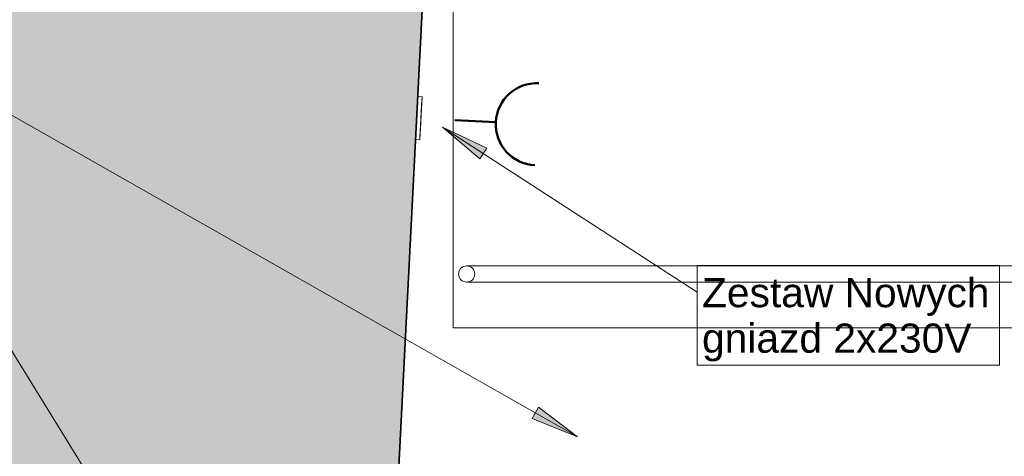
# Model space of a CAD drawing. Header units: centimetres. Extents: x -1109 to 217, y 2044 to 2913.
# Tile 5 of 36: x -867 to -685, y 2480 to 2561. Entities that reach past the tile are written whole.
import ezdxf

# ---------------------------------------------------------------- set-up
doc = ezdxf.new("R2010")
doc.units = ezdxf.units.CM
for name, color, linetype, lineweight in [('Meble-1', 9, 'Continuous', 18), ('Notatki tekstowe', 130, 'Continuous', 9), ('Notatki tekstowe-1', 7, 'Continuous', 9), ('Osprzęt elektryczny', 7, 'Continuous', 18), ('Symbol gniazda-1', 1, 'Continuous', 50), ('Wzór cięcia-1', 10, 'Continuous', 18), ('Ściany-1', 253, 'Continuous', 35)]:
    doc.layers.add(name, color=color, linetype=linetype, lineweight=lineweight)
doc.styles.add('Arial', font='arial.ttf', dxfattribs={"height": 5.4})

# ---------------------------------------------------------------- blocks, each defined once
blk = doc.blocks.new('F04148_EN_Teacher-Desk - Gray with Green-888308-Wytyczne elektryczne')
at = {"layer": 'Meble-1'}
for p, q in [((60, 40), (-60, 40)), ((-60, 40), (-60, -40)), ((-60, -40), (-60, 40)), ((-60, 40), (60, 40)), ((60, -40), (60, 40)), ((60, 40), (60, -40)), ((45.5, 31.5), (-45.5, 31.5)), ((-45.5, 28.5), (45.5, 28.5)), ((45.5, -28.5), (-45.5, -28.5)), ((-45.5, -31.5), (45.5, -31.5)), ((-60, -40), (60, -40)), ((60, -40), (-60, -40))]:
    blk.add_line(p, q, dxfattribs=at)
at = {"layer": 'Meble-1', "flags": 128}
for points in [[(-45.5, 31.5), (-47.67, 31.5), (-49.76, 31.5), (-51.72, 31.5), (-53.47, 31.5), (-54.96, 31.5), (-56.14, 31.5), (-56.96, 31.5), (-57.42, 31.5), (-57.5, 31.5)], [(57.5, 31.5), (57.3, 31.5), (56.72, 31.5), (55.76, 31.5), (54.47, 31.5), (52.89, 31.5), (51.06, 31.5), (49.05, 31.5), (46.92, 31.5), (45.5, 31.5)], [(-57.5, 28.5), (-57.3, 28.5), (-56.72, 28.5), (-55.76, 28.5), (-54.47, 28.5), (-52.89, 28.5), (-51.06, 28.5), (-49.05, 28.5), (-46.92, 28.5), (-45.5, 28.5)], [(45.5, 28.5), (47.67, 28.5), (49.76, 28.5), (51.72, 28.5), (53.47, 28.5), (54.96, 28.5), (56.14, 28.5), (56.96, 28.5), (57.42, 28.5), (57.5, 28.5)], [(-45.5, -28.5), (-47.67, -28.5), (-49.76, -28.5), (-51.72, -28.5), (-53.47, -28.5), (-54.96, -28.5), (-56.14, -28.5), (-56.96, -28.5), (-57.42, -28.5), (-57.5, -28.5)], [(57.5, -28.5), (57.3, -28.5), (56.72, -28.5), (55.76, -28.5), (54.47, -28.5), (52.89, -28.5), (51.06, -28.5), (49.05, -28.5), (46.92, -28.5), (45.5, -28.5)], [(-57.5, -31.5), (-57.3, -31.5), (-56.72, -31.5), (-55.76, -31.5), (-54.47, -31.5), (-52.89, -31.5), (-51.06, -31.5), (-49.05, -31.5), (-46.92, -31.5), (-45.5, -31.5)], [(45.5, -31.5), (47.67, -31.5), (49.76, -31.5), (51.72, -31.5), (53.47, -31.5), (54.96, -31.5), (56.14, -31.5), (56.96, -31.5), (57.42, -31.5), (57.5, -31.5)]]:
    blk.add_lwpolyline(points, dxfattribs=at)
at = {"layer": 'Meble-1'}
for centre, start, end in [((-57.5, 30), 90, 270), ((-57.5, 30), 0, 180), ((-57.5, 30), 0, 180), ((-57.5, 30), 270, 90), ((57.5, 30), 90, 270), ((57.5, 30), 0, 180), ((57.5, 30), 0, 180), ((57.5, 30), 270, 90), ((-57.5, 30), 180, 360), ((-57.5, 30), 180, 360), ((57.5, 30), 180, 360), ((57.5, 30), 180, 360), ((-57.5, -30), 90, 270), ((-57.5, -30), 0, 180), ((-57.5, -30), 0, 180), ((-57.5, -30), 270, 90), ((57.5, -30), 90, 270), ((57.5, -30), 0, 180), ((57.5, -30), 0, 180), ((57.5, -30), 270, 90), ((-57.5, -30), 180, 360), ((-57.5, -30), 180, 360), ((57.5, -30), 180, 360), ((57.5, -30), 180, 360)]:
    blk.add_arc(centre, 1.5, start, end, dxfattribs=at)
blk = doc.blocks.new('TD_gniazda_wlaczniki_r01 - Gniazdo_wtykowe-V2-Wytyczne elektryczne')
at = {"layer": 'Osprzęt elektryczny'}
for p, q in [((-397.02, 2462.08), (-397.02, 2470.08)), ((-397.02, 2470.08), (-397.02, 2462.08)), ((-396.22, 2470.08), (-397.02, 2470.08)), ((-396.22, 2470.08), (-397.02, 2470.08)), ((-397.02, 2462.51), (-397.02, 2469.65)), ((-397.02, 2469.65), (-397.02, 2462.51)), ((-396.22, 2462.08), (-396.22, 2470.08)), ((-396.22, 2470.08), (-396.22, 2462.08)), ((-397.02, 2468.08), (-397.02, 2464.08)), ((-397.02, 2466.73), (-397.02, 2467.33)), ((-397.02, 2466.28), (-397.02, 2465.88)), ((-397.02, 2466.28), (-397.02, 2465.88)), ((-397.02, 2465.43), (-397.02, 2464.83)), ((-397.02, 2462.08), (-396.22, 2462.08)), ((-396.22, 2462.08), (-397.02, 2462.08))]:
    blk.add_line(p, q, dxfattribs=at)
at = {"layer": 'Symbol gniazda-1'}
blk.add_line((-403.3, 2466.08), (-410.9, 2466.08), dxfattribs=at)
blk.add_arc((-418.5, 2466.08), 7.6, 270, 90, dxfattribs=at)

msp = doc.modelspace()

# ---------------------------------------------------------------- hatches: boundary and pattern name
at = {"layer": 'Notatki tekstowe-1'}
for points in [[(-788.63, 2541.24), (-781.73, 2535.35), (-780.44, 2537.33)], [(-763.65, 2483.86), (-770.89, 2489.33), (-772.06, 2487.27)]]:
    msp.add_hatch(color=256, dxfattribs=at).paths.add_polyline_path(points)
at = {"layer": 'Wzór cięcia-1'}
msp.add_hatch(color=256, dxfattribs=at).paths.add_polyline_path([(-819.03, 2044.08), (-786.31, 2682.08), (-883.15, 2682.08), (-915.87, 2044.08)])

# ---------------------------------------------------------------- linework, layer by layer
at = {"layer": 'Notatki tekstowe'}
for p, q in [((-737.75, 2287.94), (-909.93, 2567)), ((-763.65, 2483.86), (-909.93, 2567)), ((-788.63, 2541.24), (-781.73, 2535.35)), ((-780.44, 2537.33), (-788.63, 2541.24)), ((-788.63, 2541.24), (-741.48, 2510.66)), ((-781.73, 2535.35), (-780.44, 2537.33)), ((-770.89, 2489.33), (-772.06, 2487.27)), ((-763.65, 2483.86), (-770.89, 2489.33)), ((-772.06, 2487.27), (-763.65, 2483.86))]:
    msp.add_line(p, q, dxfattribs=at)
at = {"layer": 'Notatki tekstowe', "flags": 128}
msp.add_lwpolyline([(-741.48, 2515.6), (-685.47, 2515.6), (-685.47, 2497.12), (-741.48, 2497.12)], close=True, dxfattribs=at)
at = {"layer": 'Ściany-1'}
msp.add_line((-803.54, 2346.08), (-786.31, 2682.08), dxfattribs=at)

# ---------------------------------------------------------------- block references
at = {"layer": 'Meble-1', "rotation": 180}
msp.add_blockref('F04148_EN_Teacher-Desk - Gray with Green-888308-Wytyczne elektryczne', (-726.68, 2544.02), dxfattribs=at)
at = {"layer": 'Symbol gniazda-1', "rotation": 177.0640997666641}
msp.add_blockref('TD_gniazda_wlaczniki_r01 - Gniazdo_wtykowe-V2-Wytyczne elektryczne', (-1062.83, 5026.05), dxfattribs=at)

# ---------------------------------------------------------------- texts
at = {"layer": 'Notatki tekstowe-1', "insert": (-740.58, 2513.27), "char_height": 5.4, "width": 54.18, "attachment_point": 1, "line_spacing_factor": 0.936439, "style": 'Arial'}
msp.add_mtext('\\pxt7.05556,14.11111,21.16667,28.22222,35.27778,42.33333,49.38889,56.44444,63.5,70.55556,77.61111,84.66667,91.72222,98.77778,105.83333,112.88889,119.94444,127,134.05556,141.11111,148.16667,155.22222,162.27778,169.33333,176.38889,183.44444,190.5,197.55556,204.61111,211.66667,218.72222,225.77778;{Zestaw Nowych gniazd 2x230V}', dxfattribs=at)

doc.saveas('drawing.dxf')
